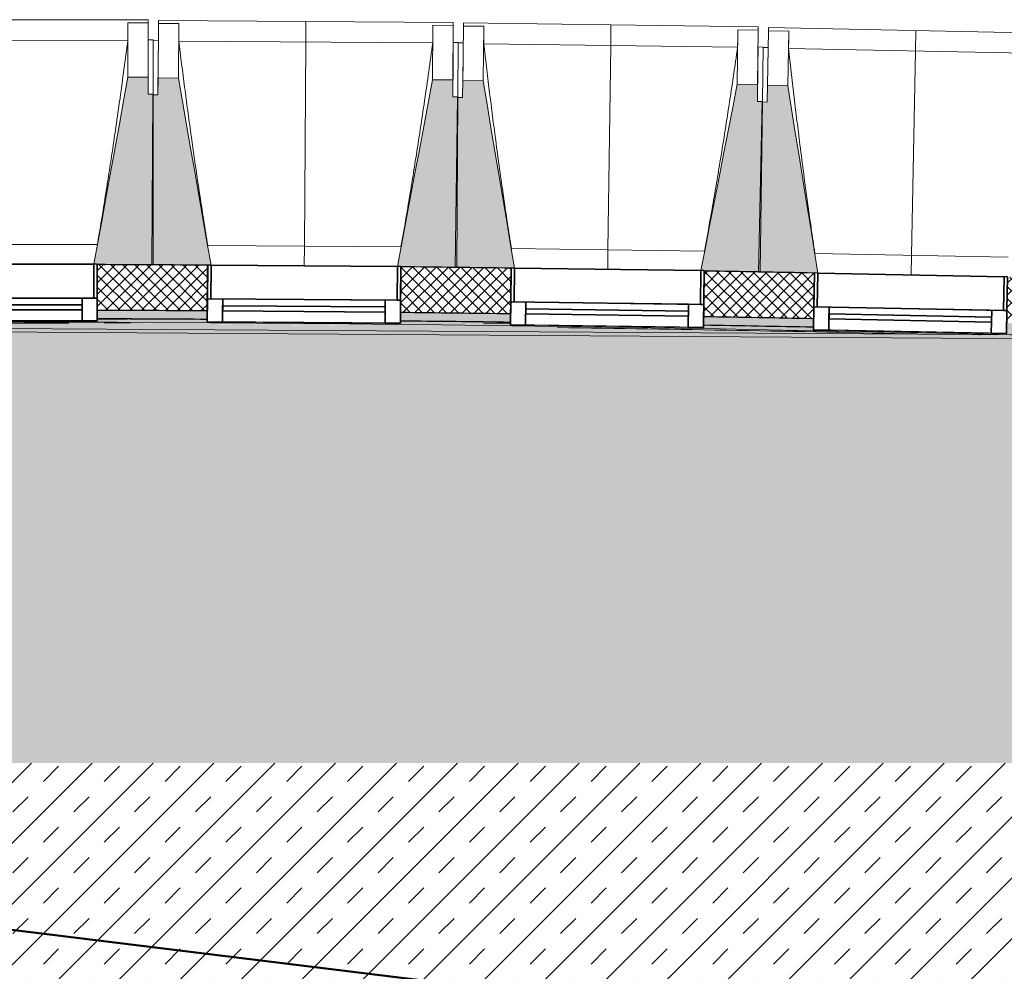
# Model space of a CAD drawing. Header units: centimetres. Extents: x -2631 to 3067, y -3659 to 381.
# Tile 16 of 149: x -2099 to -1809, y -1619 to -1338. Entities that reach past the tile are written whole.
import ezdxf

# ---------------------------------------------------------------- set-up
doc = ezdxf.new("R2010")
doc.units = ezdxf.units.CM
for name, color, linetype, lineweight in [('0-1', 7, 'Continuous', 5), ('ANNOTATIONS-2', 7, 'Continuous', 18), ('ANNOTATIONS-4', 7, 'Continuous', 50), ('HACHURE_C-3', 7, 'Continuous', 18), ('MENUISERIES', 7, 'Continuous', 18), ('MENUISERIES-1', 7, 'Continuous', 25), ('MUR', 7, 'Continuous', 25), ('MUR_C', 7, 'Continuous', 25), ('OSSATURE', 7, 'Continuous', 18), ('OSSATURE_C', 7, 'Continuous', 18), ('SERRU', 7, 'Continuous', 18), ('SOL', 7, 'Continuous', 25), ('Z', 7, 'Continuous', 18)]:
    doc.layers.add(name, color=color, linetype=linetype, lineweight=lineweight)
doc.layers.add('A-ANNO-NPLT', color=7, linetype='Continuous', lineweight=25, plot=False)
for name, color, linetype, lineweight, true_color in [('A-GLAZ-GLAS', 7, 'Continuous', 25, 0x5c63b1), ('HACHURE_C-1', 7, 'Continuous', 25, 0xdadada), ('MENUISERIES-2', 7, 'Continuous', 25, 0x5c63b1), ('OSSATURE-1', 7, 'Continuous', 5, 0x787878), ('OSSATURE-2', 5, 'Continuous', 25, 0x0000ff), ('SERRU-traverse-1', 7, 'Continuous', 18, 0xff8000), ('SOL-1', 3, 'Continuous', 5, 0x00ff00)]:
    doc.layers.add(name, color=color, linetype=linetype, lineweight=lineweight, true_color=true_color)

# ---------------------------------------------------------------- blocks, each defined once
blk = doc.blocks.new('XXX_VIDE FENETRE - 550-V9-2021_015_1114_DCE_1_50_Sols')
at = {"layer": 'A-ANNO-NPLT'}
for p, q in [((-28.5, 0), (-28.5, -10)), ((-27.5, 0), (-28.5, 0)), ((-27.5, -10), (-27.5, 0)), ((28.5, 0), (27.5, 0)), ((27.5, 0), (27.5, -10)), ((28.5, -10), (28.5, 0)), ((-28.5, -10), (-27.5, -10)), ((-24, -10), (-28.5, -10)), ((-28.5, -10), (-28.5, -16.75)), ((-24, -16.75), (-24, -10)), ((24, -10), (24, -16.75)), ((28.5, -10), (24, -10)), ((27.5, -10), (28.5, -10)), ((28.5, -16.75), (28.5, -10)), ((-28.5, -16.75), (-24, -16.75)), ((24, -16.75), (28.5, -16.75))]:
    blk.add_line(p, q, dxfattribs=at)
at = {"layer": 'A-GLAZ-GLAS'}
for p, q in [((24, -12), (-24, -12)), ((-24, -12), (-24, -13.5)), ((-24, -13.5), (24, -13.5)), ((24, -13.5), (24, -12))]:
    blk.add_line(p, q, dxfattribs=at)
at = {"layer": 'MENUISERIES-1'}
for p, q in [((-27.51, 0), (27.51, 0)), ((-27.5, 0), (-27.5, -10)), ((27.5, 0), (-27.5, 0)), ((27.5, -10), (27.5, 0)), ((-28.5, -10), (-28.5, -0.07)), ((28.5, -0.07), (28.5, -10)), ((28.5, -10), (-28.5, -10)), ((-28.5, -16.75), (-28.5, -10)), ((-28.5, -10), (28.5, -10)), ((-27.5, -10), (27.5, -10)), ((-24, -10), (-24, -16.75)), ((24, -10), (-24, -10)), ((24, -16.75), (24, -10)), ((28.5, -10), (28.5, -16.75)), ((28.5, -16.75), (-28.5, -16.75)), ((-24, -16.75), (24, -16.75))]:
    blk.add_line(p, q, dxfattribs=at)
at = {"layer": 'MENUISERIES-2'}
for p, q in [((-24, -13.5), (-24, -12)), ((-24, -12), (24, -12)), ((24, -13.5), (-24, -13.5)), ((24, -12), (24, -13.5))]:
    blk.add_line(p, q, dxfattribs=at)
blk = doc.blocks.new('XXX_VIDE FENETRE - 550-V12-2021_015_1114_DCE_1_50_Sols')
at = {"layer": 'A-ANNO-NPLT'}
for p, q in [((-28.5, 0), (-28.5, -10)), ((-27.5, 0), (-28.5, 0)), ((-27.5, -10), (-27.5, 0)), ((28.5, 0), (27.5, 0)), ((27.5, 0), (27.5, -10)), ((28.5, -10), (28.5, 0)), ((-28.5, -10), (-27.5, -10)), ((-24, -10), (-28.5, -10)), ((-28.5, -10), (-28.5, -16.75)), ((-24, -16.75), (-24, -10)), ((24, -10), (24, -16.75)), ((28.5, -10), (24, -10)), ((27.5, -10), (28.5, -10)), ((28.5, -16.75), (28.5, -10)), ((-28.5, -16.75), (-24, -16.75)), ((24, -16.75), (28.5, -16.75))]:
    blk.add_line(p, q, dxfattribs=at)
at = {"layer": 'A-GLAZ-GLAS'}
for p, q in [((24, -12), (-24, -12)), ((-24, -12), (-24, -13.5)), ((-24, -13.5), (24, -13.5)), ((24, -13.5), (24, -12))]:
    blk.add_line(p, q, dxfattribs=at)
at = {"layer": 'MENUISERIES-1'}
for p, q in [((-27.51, 0), (27.51, 0)), ((-27.5, 0), (-27.5, -10)), ((27.5, 0), (-27.5, 0)), ((27.5, -10), (27.5, 0)), ((-28.5, -10), (-28.5, -0.07)), ((28.5, -0.07), (28.5, -10)), ((28.5, -10), (-28.5, -10)), ((-28.5, -16.75), (-28.5, -10)), ((-28.5, -10), (28.5, -10)), ((-27.5, -10), (27.5, -10)), ((-24, -10), (-24, -16.75)), ((24, -10), (-24, -10)), ((24, -16.75), (24, -10)), ((28.5, -10), (28.5, -16.75)), ((28.5, -16.75), (-28.5, -16.75)), ((-24, -16.75), (24, -16.75))]:
    blk.add_line(p, q, dxfattribs=at)
at = {"layer": 'MENUISERIES-2'}
for p, q in [((-24, -13.5), (-24, -12)), ((-24, -12), (24, -12)), ((23.96, -13.5), (-24, -13.5)), ((24, -12), (24, -13.5))]:
    blk.add_line(p, q, dxfattribs=at)
blk = doc.blocks.new('XXX_VIDE FENETRE - 550-V13-2021_015_1114_DCE_1_50_Sols')
at = {"layer": 'A-ANNO-NPLT'}
for p, q in [((-28.5, 0), (-28.5, -10)), ((-27.5, 0), (-28.5, 0)), ((-27.5, -10), (-27.5, 0)), ((28.5, 0), (27.5, 0)), ((27.5, 0), (27.5, -10)), ((28.5, -10), (28.5, 0)), ((-28.5, -10), (-27.5, -10)), ((-24, -10), (-28.5, -10)), ((-28.5, -10), (-28.5, -16.75)), ((-24, -16.75), (-24, -10)), ((24, -10), (24, -16.75)), ((28.5, -10), (24, -10)), ((27.5, -10), (28.5, -10)), ((28.5, -16.75), (28.5, -10)), ((-28.5, -16.75), (-24, -16.75)), ((24, -16.75), (28.5, -16.75))]:
    blk.add_line(p, q, dxfattribs=at)
at = {"layer": 'A-GLAZ-GLAS'}
for p, q in [((24, -12), (-24, -12)), ((-24, -12), (-24, -13.5)), ((-24, -13.5), (24, -13.5)), ((24, -13.5), (24, -12))]:
    blk.add_line(p, q, dxfattribs=at)
at = {"layer": 'MENUISERIES-1'}
for p, q in [((-27.51, 0), (27.51, 0)), ((-27.5, 0), (-27.5, -10)), ((27.5, 0), (-27.5, 0)), ((27.5, -9.99), (27.5, 0)), ((-28.5, -10), (-28.5, -0.07)), ((28.5, -0.07), (28.5, -9.99)), ((28.5, -10), (-28.5, -10)), ((-28.5, -16.75), (-28.5, -10)), ((-28.5, -10), (28.5, -10)), ((-27.5, -10), (27.5, -10)), ((-24, -10), (-24, -16.75)), ((24, -10), (-24, -10)), ((24, -16.75), (24, -10)), ((28.5, -10), (28.5, -16.75)), ((28.5, -16.75), (-28.5, -16.75)), ((-24, -16.75), (24, -16.75))]:
    blk.add_line(p, q, dxfattribs=at)
at = {"layer": 'MENUISERIES-2'}
for p, q in [((-24, -13.5), (-24, -12)), ((-24, -12), (24, -12)), ((24, -13.5), (-24, -13.5)), ((24, -12), (24, -13.5))]:
    blk.add_line(p, q, dxfattribs=at)
blk = doc.blocks.new('Garde-corps - Garde-corps-505471-2021_015_1114_DCE_1_50_Sols')
at = {"layer": 'SERRU-traverse-1'}
h = blk.add_hatch(color=256, dxfattribs=at)
h.paths.add_polyline_path([(-1439.94, -1443.65), (-1439.61, -1443.36), (-1450.51, -1442.85), (-1450.52, -1443.16), (-1440.16, -1443.64)])
h.paths.add_polyline_path([(-1507.46, -1440.55), (-1507.48, -1440.18), (-1539.88, -1438.69), (-1539.88, -1439.06), (-1507.48, -1440.55)])
h.paths.add_polyline_path([(-1596.84, -1436.73), (-1596.86, -1436.41), (-1629.27, -1435.12), (-1629.27, -1435.54), (-1596.86, -1436.73)])
h.paths.add_polyline_path([(-1686.25, -1433.56), (-1686.26, -1433.21), (-1718.68, -1432.18), (-1718.68, -1432.53), (-1686.26, -1433.56)])
h.paths.add_polyline_path([(-1775.67, -1430.94), (-1775.68, -1430.6), (-1808.12, -1429.8), (-1808.11, -1430.07), (-1791.07, -1430.51), (-1775.68, -1430.93)])
h.paths.add_polyline_path([(-1865.11, -1428.91), (-1865.11, -1428.56), (-1897.56, -1427.97), (-1897.56, -1428.31), (-1865.11, -1428.91)])
h.paths.add_polyline_path([(-2317.96, -1427.43), (-2312.39, -1427.34), (-2312.43, -1427.08), (-2318.21, -1427.19), (-2317.97, -1427.42)])
h.paths.add_polyline_path([(-1954.56, -1427.39), (-1954.56, -1427.1), (-1987.01, -1426.73), (-1986.97, -1427.08), (-1954.56, -1427.39)])
h.paths.add_polyline_path([(-2255.4, -1426.87), (-2222.94, -1426.58), (-2222.98, -1426.18), (-2255.4, -1426.51), (-2255.4, -1426.82)])
h.paths.add_polyline_path([(-2044.01, -1426.59), (-2044.02, -1426.21), (-2076.48, -1426.08), (-2076.47, -1426.42), (-2044.02, -1426.59)])
h.paths.add_polyline_path([(-2133.48, -1426.32), (-2133.48, -1425.91), (-2165.94, -1426), (-2165.93, -1426.31), (-2160.66, -1426.31)])
h.paths.add_polyline_path([(-2074.47, -1426.21), (-2074.47, -1426.21), (-2074.12, -1426.21)])
for points in [[(-1440.71, -1444.32), (-1439.94, -1443.65), (-1450.53, -1443.21), (-1450.54, -1443.46), (-1507.48, -1440.84), (-1507.48, -1440.55), (-1539.89, -1439.07), (-1539.9, -1439.31), (-1596.86, -1437.06), (-1596.86, -1436.73), (-1629.28, -1435.54), (-1629.29, -1435.74), (-1686.26, -1433.86), (-1686.26, -1433.56), (-1718.69, -1432.53), (-1718.7, -1432.82), (-1775.68, -1431.32), (-1775.68, -1430.93), (-1808.12, -1430.07), (-1808.13, -1430.34), (-1865.11, -1429.2), (-1865.11, -1428.91), (-1897.56, -1428.32), (-1897.57, -1428.51), (-1954.56, -1427.75), (-1954.56, -1427.4), (-1987.02, -1427.08), (-1987.02, -1427.27), (-2044.02, -1426.84), (-2044.02, -1426.59), (-2076.48, -1426.42), (-2076.48, -1426.61), (-2133.48, -1426.59), (-2133.48, -1426.32), (-2165.94, -1426.37), (-2165.93, -1426.53), (-2222.93, -1426.85), (-2222.98, -1426.58), (-2255.4, -1426.87), (-2255.39, -1427.03), (-2312.39, -1427.7), (-2312.39, -1427.38), (-2317.96, -1427.43), (-2317.24, -1428.14), (-2189.4, -1427.02), (-2061.79, -1427.09), (-1935.69, -1428.32), (-1809.94, -1430.7), (-1686.23, -1434.16), (-1560.01, -1438.85), (-1440.9, -1444.31)], [(-1440.9, -1444.49), (-1440.71, -1444.32), (-1568.35, -1438.49), (-1695.9, -1433.85), (-1817.84, -1430.5), (-1945.91, -1428.17), (-2067.89, -1427.05), (-2197.82, -1427.07), (-2317.24, -1428.14), (-2317.06, -1428.31), (-2232.28, -1427.49), (-2189.4, -1427.19), (-2096.68, -1427.19), (-2066.65, -1427.22), (-2009.62, -1427.71), (-1938.05, -1428.45), (-1840.01, -1430.25), (-1810.18, -1430.87), (-1708.09, -1433.65), (-1681.76, -1434.48), (-1640.19, -1436), (-1553.65, -1439.3), (-1506.55, -1441.45), (-1440.91, -1444.49)]]:
    blk.add_hatch(color=256, dxfattribs=at).paths.add_polyline_path(points)
h = blk.add_hatch(color=256, dxfattribs=at)
h.paths.add_polyline_path([(-1441.07, -1444.64), (-1440.9, -1444.49), (-1566.1, -1438.75), (-1698.84, -1433.93), (-1745.79, -1432.59), (-1816.26, -1430.7), (-1917.98, -1428.81), (-1947.76, -1428.32), (-2017, -1427.64), (-2051.06, -1427.34), (-2074.47, -1427.21), (-2160.66, -1427.18), (-2197.82, -1427.24), (-2259.89, -1427.73), (-2317.02, -1428.35), (-2316.89, -1428.47), (-2202.66, -1427.45), (-2129.16, -1427.37), (-2074.47, -1427.43), (-2035.35, -1427.68), (-1935.96, -1428.66), (-1829.99, -1430.63), (-1785.89, -1431.7), (-1700.94, -1434.1), (-1656.58, -1435.59), (-1568.6, -1438.85), (-1549.76, -1439.66), (-1441.07, -1444.64)])
h.paths.add_polyline_path([(-1557.27, -1439.24), (-1557.27, -1439.24), (-1567.22, -1438.85)])
h.paths.add_polyline_path([(-1655.53, -1435.42), (-1655.57, -1435.42), (-1657.75, -1435.34)])
for p, q in [((-2297.44, -1427.57), (-1775.67, -1430.94)), ((-2074.47, -1427.19), (-2066.65, -1427.22)), ((-1962.46, -1427.23), (-1954.56, -1427.33)), ((-1873.33, -1429.51), (-1869.58, -1429.58)), ((-1816.26, -1430.7), (-1815.87, -1430.71))]:
    blk.add_line(p, q, dxfattribs=at)
at = {"layer": 'SERRU-traverse-1', "flags": 128}
blk.add_lwpolyline([(-2316.89, -1428.47), (-1767.86, -1432.07), (-1441.07, -1444.64)], dxfattribs=at)
at = {"layer": 'SERRU-traverse-1'}
for radius, start, end in [(13728.31, 89.631565, 89.767052), (13728.31, 89.631565, 89.767052), (13728.31, 89.258184, 89.393671), (13728.31, 89.258184, 89.393671), (13727.3, 87.112212, 90.771971), (13726.96, 89.802207, 90.094064), (13726.96, 88.757072, 89.199903), (13728.31, 88.884802, 89.020289), (13728.31, 88.884802, 89.020289)]:
    blk.add_arc((-2132.29, -15154.19), radius, start, end, dxfattribs=at)
blk = doc.blocks.new('B02_ARC_rvt-1-2021_015_1114_DCE_1_50_Sols')
at = {"layer": 'HACHURE_C-1'}
h = blk.add_hatch(color=256, dxfattribs=at)
h.paths.add_polyline_path([(-261.58, -1553.93), (-261.24, -1551.46), (-292.42, -1547.2), (-292.75, -1549.68), (-264.3, -1553.56)])
h.paths.add_polyline_path([(-349.25, -1542.16), (-348.92, -1539.68), (-381.13, -1535.5), (-381.44, -1537.98), (-349.34, -1542.15)])
h.paths.add_polyline_path([(-437.99, -1530.83), (-437.68, -1528.35), (-450.05, -1526.82), (-450.34, -1529.3), (-438.08, -1530.82)])
h.paths.add_polyline_path([(-457.29, -1528.44), (-457, -1525.96), (-469.83, -1524.39), (-470.11, -1526.87), (-457.91, -1528.37)])
h.paths.add_polyline_path([(-526.7, -1520.09), (-526.43, -1517.61), (-558.78, -1513.84), (-559.05, -1516.32), (-526.81, -1520.08)])
h.paths.add_polyline_path([(-615.69, -1509.91), (-615.41, -1507.42), (-647.7, -1503.87), (-647.96, -1506.36), (-615.77, -1509.9)])
h.paths.add_polyline_path([(-704.64, -1500.31), (-704.38, -1497.83), (-736.69, -1494.49), (-736.93, -1496.97), (-704.72, -1500.3)])
h.paths.add_polyline_path([(-793.65, -1491.3), (-793.4, -1488.81), (-825.64, -1485.69), (-825.85, -1488.18), (-793.72, -1491.29)])
h.paths.add_polyline_path([(-882.61, -1482.87), (-882.4, -1480.38), (-914.83, -1477.46), (-915.04, -1479.95), (-882.69, -1482.87)])
h.paths.add_polyline_path([(-971.83, -1475.01), (-971.62, -1472.52), (-984.73, -1471.42), (-984.98, -1473.9), (-971.89, -1475.01)])
h.paths.add_polyline_path([(-991.95, -1473.32), (-991.71, -1470.83), (-1003.99, -1469.81), (-1004.18, -1472.31), (-992.58, -1473.27)])
h.paths.add_polyline_path([(-1061, -1467.74), (-1060.8, -1465.25), (-1093.19, -1462.75), (-1093.33, -1465.25), (-1061.06, -1467.74)])
h.paths.add_polyline_path([(-1150.21, -1461.05), (-1150.03, -1458.56), (-1182.34, -1456.28), (-1182.49, -1458.77), (-1150.27, -1461.05)])
h.paths.add_polyline_path([(-1239.36, -1454.95), (-1239.22, -1452.45), (-1271.72, -1450.37), (-1271.86, -1452.87), (-1239.42, -1454.94)])
h.paths.add_polyline_path([(-1328.76, -1449.41), (-1328.61, -1446.92), (-1361.04, -1445.05), (-1361.17, -1447.55), (-1328.8, -1449.41)])
h.paths.add_polyline_path([(-1418.09, -1444.47), (-1417.96, -1441.97), (-1431.16, -1441.29), (-1431.37, -1443.78), (-1418.13, -1444.47)])
h.paths.add_polyline_path([(-1438.36, -1443.43), (-1438.16, -1440.93), (-1450.39, -1440.32), (-1450.51, -1442.82), (-1438.99, -1443.39)])
h.paths.add_polyline_path([(-1507.44, -1440.1), (-1507.33, -1437.61), (-1539.78, -1436.17), (-1539.88, -1438.67), (-1507.48, -1440.1)])
h.paths.add_polyline_path([(-1596.83, -1436.32), (-1596.73, -1433.83), (-1629.19, -1432.6), (-1629.27, -1435.1), (-1596.86, -1436.32)])
h.paths.add_polyline_path([(-1686.23, -1433.13), (-1686.15, -1430.63), (-1718.62, -1429.61), (-1718.68, -1432.11), (-1686.26, -1433.12)])
h.paths.add_polyline_path([(-1775.66, -1430.51), (-1775.59, -1428.01), (-1808.06, -1427.21), (-1808.11, -1429.71), (-1775.68, -1430.51)])
h.paths.add_polyline_path([(-1865.1, -1428.48), (-1865.05, -1425.98), (-1897.53, -1425.38), (-1897.56, -1427.88), (-1865.11, -1428.48)])
h.paths.add_polyline_path([(-2320.77, -1427.17), (-2312.4, -1427.06), (-2312.47, -1424.56), (-2320.8, -1424.67), (-2320.77, -1427.15)])
h.paths.add_polyline_path([(-1954.55, -1427.03), (-1954.56, -1424.53), (-1987, -1424.15), (-1986.97, -1426.65), (-1954.56, -1427.03)])
h.paths.add_polyline_path([(-2255.4, -1426.43), (-2222.94, -1426.18), (-2222.98, -1423.68), (-2255.43, -1423.93)])
h.paths.add_polyline_path([(-2044.01, -1426.16), (-2044.02, -1423.66), (-2076.47, -1423.49), (-2076.47, -1425.99), (-2044.02, -1426.16)])
h.paths.add_polyline_path([(-2165.94, -1425.92), (-2133.48, -1425.88), (-2133.48, -1423.38), (-2165.95, -1423.42)])
at = {"layer": 'HACHURE_C-3'}
h = blk.add_hatch(dxfattribs=at)
h.set_pattern_fill('FP_1', color=256, style=0, pattern_type=2)
h.set_pattern_definition([(45, (0, 0), (-1.767767, 1.767767), []), (135, (0, 0), (-1.767767, -1.767767), [])])
h.paths.add_polyline_path([(-261.24, -1551.46), (-259.46, -1538.12), (-290.66, -1533.82), (-292.42, -1547.2), (-264.3, -1551.04)])
h.paths.add_polyline_path([(-348.92, -1539.68), (-347.16, -1526.3), (-379.46, -1522.11), (-381.13, -1535.5), (-349.34, -1539.63)])
h.paths.add_polyline_path([(-437.68, -1528.35), (-436.01, -1514.95), (-468.33, -1510.97), (-469.83, -1524.39), (-438.08, -1528.3)])
h.paths.add_polyline_path([(-526.43, -1517.61), (-524.93, -1504.19), (-557.28, -1500.42), (-558.78, -1513.84), (-526.81, -1517.56)])
h.paths.add_polyline_path([(-615.41, -1507.42), (-613.92, -1494), (-646.29, -1490.44), (-647.7, -1503.87), (-615.77, -1507.38)])
h.paths.add_polyline_path([(-704.38, -1497.83), (-703.01, -1484.39), (-735.36, -1481.05), (-736.69, -1494.49), (-704.72, -1497.79)])
h.paths.add_polyline_path([(-793.4, -1488.81), (-792.11, -1475.37), (-824.5, -1472.24), (-825.64, -1485.69), (-793.72, -1488.78)])
h.paths.add_polyline_path([(-882.4, -1480.38), (-881.25, -1466.93), (-913.69, -1464.01), (-914.83, -1477.46), (-882.69, -1480.36)])
h.paths.add_polyline_path([(-971.62, -1472.52), (-970.49, -1459.07), (-1002.93, -1456.36), (-1003.99, -1469.81), (-971.89, -1472.5)])
h.paths.add_polyline_path([(-1060.8, -1465.25), (-1059.77, -1451.79), (-1092.22, -1449.29), (-1093.19, -1462.75), (-1061.06, -1465.23)])
h.paths.add_polyline_path([(-1150.03, -1458.56), (-1149.09, -1445.09), (-1181.55, -1442.8), (-1182.34, -1456.28), (-1150.27, -1458.54)])
h.paths.add_polyline_path([(-1239.22, -1452.45), (-1238.42, -1438.97), (-1270.92, -1436.89), (-1271.72, -1450.37), (-1239.42, -1452.44)])
h.paths.add_polyline_path([(-1328.61, -1446.92), (-1327.82, -1433.44), (-1360.33, -1431.57), (-1361.04, -1445.05), (-1328.8, -1446.91)])
h.paths.add_polyline_path([(-1417.96, -1441.97), (-1417.25, -1428.49), (-1449.77, -1426.83), (-1450.39, -1440.32), (-1418.13, -1441.96)])
h.paths.add_polyline_path([(-1507.33, -1437.61), (-1506.71, -1424.12), (-1539.25, -1422.68), (-1539.78, -1436.17), (-1507.48, -1437.6)])
h.paths.add_polyline_path([(-1596.73, -1433.83), (-1596.2, -1420.34), (-1628.74, -1419.1), (-1629.19, -1432.6), (-1596.86, -1433.82)])
h.paths.add_polyline_path([(-1686.15, -1430.63), (-1685.71, -1417.13), (-1718.26, -1416.11), (-1718.62, -1429.61), (-1686.26, -1430.62)])
h.paths.add_polyline_path([(-1775.59, -1428.01), (-1775.24, -1414.52), (-1807.8, -1413.71), (-1808.06, -1427.21), (-1775.68, -1428.01)])
h.paths.add_polyline_path([(-1865.05, -1425.98), (-1864.78, -1412.48), (-1897.34, -1411.89), (-1897.48, -1425.39), (-1865.11, -1425.98)])
h.paths.add_polyline_path([(-2334.3, -1424.86), (-2312.43, -1424.56), (-2312.6, -1411.06), (-2334.51, -1411.36), (-2334.3, -1424.77)])
h.paths.add_polyline_path([(-1954.52, -1424.53), (-1954.34, -1411.03), (-1986.9, -1410.65), (-1986.97, -1424.15), (-1954.56, -1424.53)])
h.paths.add_polyline_path([(-2255.43, -1423.93), (-2222.95, -1423.68), (-2223.04, -1410.18), (-2255.6, -1410.43), (-2255.43, -1423.79)])
h.paths.add_polyline_path([(-2043.99, -1423.66), (-2043.9, -1410.16), (-2076.47, -1409.99), (-2076.47, -1423.49), (-2044.02, -1423.66)])
h.paths.add_polyline_path([(-2165.95, -1423.42), (-2133.47, -1423.38), (-2133.47, -1409.88), (-2166.04, -1409.92), (-2165.95, -1423.39)])
at = {"layer": 'SOL-1'}
h = blk.add_hatch(color=256, dxfattribs=at)
h.paths.add_polyline_path([(-1510.39, -2049.44), (-1510.39, -2049.44), (-1509.87, -2043.77), (-1509.42, -2043.79), (-1509.07, -2039.52), (-1504.93, -2039.86), (-1504.92, -2039.71), (-1508.91, -2039.38), (-1501.93, -1955.28), (-1502.83, -1955.19), (-1502.4, -1950.01), (-1501.5, -1950.08), (-1501.22, -1946.7), (-1497.23, -1947.03), (-1497.23, -1946.78), (-1501.35, -1946.42), (-1500.99, -1942.16), (-1501.49, -1942.11), (-1499.31, -1916.35), (-1480.33, -1917.87), (-1441.07, -1444.64), (-1558.75, -1439.25), (-1593.81, -1437.89), (-1681.76, -1434.72), (-1723.66, -1433.42), (-1809.33, -1431.11), (-1844.6, -1430.34), (-1941.64, -1428.56), (-2059.97, -1427.5), (-2084.9, -1427.38), (-2170.43, -1427.39), (-2209.88, -1427.52), (-2316.89, -1428.47), (-2307.57, -2036.4), (-2238.94, -2035.66), (-2210.26, -2035.4), (-2184.17, -2035.25), (-2119.74, -2035.14), (-2069.52, -2035.21), (-2015.77, -2035.53), (-1953.63, -2036.18), (-1930.8, -2036.51), (-1850.74, -2037.91), (-1787.14, -2039.43), (-1728.9, -2041.04), (-1659.59, -2043.35), (-1614.74, -2044.97), (-1580.92, -2046.38), (-1510.39, -2049.44)])
h.paths.add_polyline_path([(-1580.91, -2047.44), (-1580.92, -2047.42), (-1603.71, -2046.46), (-1593.49, -2046.89), (-1580.92, -2047.44)])
h.paths.add_polyline_path([(-1675.84, -2043.8), (-1675.83, -2043.8), (-1695.2, -2043.15), (-1680.59, -2043.64), (-1677.89, -2043.73)])
h.paths.add_polyline_path([(-1766.64, -2041.01), (-1781.26, -2040.61), (-1770.16, -2040.91)])
h.paths.add_polyline_path([(-1510.06, -2040.05), (-1510.74, -2039.62), (-1510.82, -2039.46), (-1510.81, -2038.92), (-1510.67, -2038.56), (-1510.42, -2038.43), (-1509.85, -2038.28), (-1509.16, -2038.75), (-1509.16, -2038.94), (-1509.16, -2039.34), (-1509.32, -2039.72), (-1509.64, -2039.86), (-1510.06, -2040.05)])
h.paths.add_polyline_path([(-1858.92, -2038.81), (-1870.06, -2038.59), (-1858.96, -2038.81)])
h.paths.add_polyline_path([(-1943.02, -2037.41), (-1943.02, -2037.39), (-1943.02, -2037.41)])
h.paths.add_polyline_path([(-2033.49, -2036.49), (-2033.49, -2036.46), (-2049.95, -2036.35), (-2040.04, -2036.43), (-2033.49, -2036.49)])
h.paths.add_polyline_path([(-1507.42, -1964.24), (-1509.63, -1964.06), (-1508.5, -1951), (-1508.1, -1951.07), (-1508.07, -1951.04), (-1502.57, -1951.49), (-1502.82, -1953.83), (-1506.53, -1953.52), (-1507.42, -1964.23)])
h.paths.add_polyline_path([(-2067.14, -1917.12), (-2184.08, -1917.12), (-2184.08, -1557.12), (-1584.08, -1557.12), (-1584.08, -1917.12), (-1985.94, -1917.12)])
h.paths.add_polyline_path([(-1442.34, -1445.75), (-1442.34, -1445.75), (-1441.78, -1445.26)])
h.paths.add_polyline_path([(-1686.24, -1433.21), (-1686.26, -1433.14), (-1691.18, -1432.97), (-1700.94, -1432.73), (-1686.26, -1433.21)])
h.paths.add_polyline_path([(-1954.56, -1427.4), (-1954.56, -1427.39), (-1954.56, -1427.4)])
h.paths.add_polyline_path([(-1954.55, -1427.1), (-1954.56, -1427.08), (-1954.56, -1427.1)])
h.paths.add_polyline_path([(-2050.4, -1426.19), (-2067.67, -1426.03), (-2074.12, -1426.09), (-2056.72, -1426.16)])
at = {"layer": 'MUR'}
for p, q in [((-2076.48, -1425.99), (-2076.47, -1409.99)), ((-2043.9, -1410.2), (-2044.01, -1426.16)), ((-1987.01, -1426.65), (-1986.9, -1410.65)), ((-1954.34, -1411.07), (-1954.55, -1427.03)), ((-1897.56, -1427.88), (-1897.34, -1411.89)), ((-1864.78, -1412.53), (-1865.1, -1428.48))]:
    blk.add_line(p, q, dxfattribs=at)
at = {"layer": 'MUR_C'}
for p, q in [((-2076.47, -1409.99), (-2076.48, -1425.99)), ((-2044.01, -1426.16), (-2043.9, -1410.16)), ((-1986.9, -1410.65), (-1987.01, -1426.65)), ((-1954.55, -1427.03), (-1954.34, -1411.03)), ((-1897.34, -1411.89), (-1897.56, -1427.88)), ((-1865.1, -1428.48), (-1864.78, -1412.48))]:
    blk.add_line(p, q, dxfattribs=at)
for radius, start, end in [(13744.31, 89.631536, 89.767301), (13744.31, 89.258155, 89.39392), (13744.31, 88.884774, 89.020539), (13730.81, 89.63156, 89.767092), (13728.31, 89.631565, 89.767054), (13728.31, 89.258183, 89.393672), (13730.81, 89.258179, 89.393711), (13730.81, 88.884797, 89.02033), (13728.31, 88.884802, 89.020291)]:
    blk.add_arc((-2132.29, -15154.19), radius, start, end, dxfattribs=at)
at = {"layer": 'SOL'}
for p, q in [((-2074.47, -1410), (-2074.05, -1410)), ((-2074.05, -1410), (-2074.47, -1410)), ((-2076.48, -1425.99), (-2067.67, -1426.03)), ((-2067.67, -1426.03), (-2076.48, -1425.99)), ((-2076.48, -1425.99), (-2067.67, -1426.03)), ((-2067.67, -1426.03), (-2076.48, -1425.99)), ((-2066.64, -1426.03), (-2050.4, -1426.12)), ((-2050.4, -1426.12), (-2066.64, -1426.03)), ((-2066.64, -1426.03), (-2050.4, -1426.12)), ((-2050.4, -1426.12), (-2066.64, -1426.03)), ((-1962.51, -1426.93), (-1954.55, -1427.03)), ((-1954.55, -1427.03), (-1962.51, -1426.93)), ((-1962.51, -1426.93), (-1954.55, -1427.03)), ((-1954.55, -1427.03), (-1962.51, -1426.93))]:
    blk.add_line(p, q, dxfattribs=at)
at = {"layer": 'MENUISERIES'}
for name, p, rotation in [('XXX_VIDE FENETRE - 550-V9-2021_015_1114_DCE_1_50_Sols', (-2104.97, -1409.85), 359.9798707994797), ('XXX_VIDE FENETRE - 550-V13-2021_015_1114_DCE_1_50_Sols', (-2015.4, -1410.32), 359.606804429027), ('XXX_VIDE FENETRE - 550-V12-2021_015_1114_DCE_1_50_Sols', (-1925.84, -1411.38), 359.2337380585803), ('XXX_VIDE FENETRE - 550-V9-2021_015_1114_DCE_1_50_Sols', (-1836.29, -1413.02), 358.8606716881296)]:
    blk.add_blockref(name, p, dxfattribs=dict(at, rotation=rotation))
at = {"layer": 'SERRU'}
blk.add_blockref('Garde-corps - Garde-corps-505471-2021_015_1114_DCE_1_50_Sols', (0, 0), dxfattribs=at)
blk = doc.blocks.new('20_MUR PREFA_01 - Type 1-3119337-2021_015_1114_DCE_1_50_Sols')
at = {"layer": 'Z'}
for p, q in [((0, 72.21), (0, 66.14)), ((0, 66.14), (0, 5.85)), ((0, 0.07), (0, 5.85))]:
    blk.add_line(p, q, dxfattribs=at)
blk = doc.blocks.new('B02_DC_STR_rvt-1-2021_015_1114_DCE_1_50_Sols')
at = {"layer": 'OSSATURE-1'}
for points in [[(-2059.97, -1409.93), (-2059.95, -1359.71), (-2061.45, -1359.71), (-2061.45, -1354.71), (-2067.45, -1354.71), (-2077.46, -1409.86), (-2076.47, -1409.86), (-2076.47, -1409.93), (-2072.46, -1409.93)], [(-2043.9, -1410.2), (-2043.9, -1410.13), (-2042.92, -1410.13), (-2052.52, -1354.91), (-2058.52, -1354.91), (-2058.56, -1359.87), (-2060.06, -1359.86), (-2060.4, -1410.08), (-2043.97, -1410.19)], [(-1970.4, -1410.7), (-1970.06, -1360.48), (-1971.56, -1360.47), (-1971.56, -1355.47), (-1977.52, -1355.43), (-1987.89, -1410.51), (-1986.9, -1410.52), (-1986.9, -1410.59), (-1982.71, -1410.62)], [(-1954.34, -1411.07), (-1954.34, -1411), (-1953.35, -1411), (-1962.6, -1355.73), (-1968.6, -1355.65), (-1968.67, -1360.65), (-1970.17, -1360.63), (-1970.84, -1410.85), (-1954.47, -1411.07)], [(-1880.85, -1412.05), (-1880.17, -1361.83), (-1881.67, -1361.81), (-1881.61, -1356.81), (-1887.61, -1356.73), (-1898.33, -1411.75), (-1897.34, -1411.76), (-1897.34, -1411.83), (-1892.98, -1411.89)], [(-1864.78, -1412.53), (-1864.78, -1412.46), (-1863.8, -1412.46), (-1872.68, -1357.13), (-1878.68, -1357.02), (-1878.78, -1362.01), (-1880.28, -1361.98), (-1881.28, -1412.2), (-1864.9, -1412.52)]]:
    blk.add_hatch(color=256, dxfattribs=at).paths.add_polyline_path(points)
at = {"layer": 'OSSATURE'}
for p, q in [((-2061.44, -1337.73), (-2148.44, -1337.7)), ((-2067.44, -1338.63), (-2067.45, -1354.71)), ((-2067.45, -1338.65), (-2067.44, -1338.63)), ((-2067.44, -1338.63), (-2061.44, -1338.63)), ((-2061.44, -1338.63), (-2061.45, -1354.71)), ((-2061.44, -1337.73), (-2061.44, -1338.66)), ((-2058.52, -1354.87), (-2058.41, -1338.79)), ((-2058.41, -1338.82), (-2058.41, -1337.89)), ((-1971.41, -1338.49), (-2058.41, -1337.89)), ((-2058.41, -1338.79), (-2052.41, -1338.84)), ((-2052.52, -1354.91), (-2052.41, -1338.84)), ((-2052.41, -1338.84), (-2052.41, -1338.86)), ((-1977.41, -1339.35), (-1977.52, -1355.43)), ((-1977.42, -1339.38), (-1977.41, -1339.35)), ((-1977.41, -1339.35), (-1971.41, -1339.39)), ((-1971.41, -1339.39), (-1971.53, -1355.47)), ((-1971.41, -1338.49), (-1971.41, -1339.42)), ((-1968.6, -1355.65), (-1968.38, -1339.57)), ((-1968.38, -1339.6), (-1968.37, -1338.67)), ((-1968.38, -1339.57), (-1962.38, -1339.65)), ((-1881.38, -1339.83), (-1968.37, -1338.67)), ((-1962.6, -1355.73), (-1962.38, -1339.65)), ((-1962.38, -1339.65), (-1962.38, -1339.68)), ((-1887.39, -1340.66), (-1887.61, -1356.73)), ((-1887.4, -1340.68), (-1887.39, -1340.66)), ((-1887.39, -1340.66), (-1881.39, -1340.74)), ((-1881.39, -1340.74), (-1881.61, -1356.81)), ((-1881.38, -1339.83), (-1881.39, -1340.76)), ((-1878.68, -1357.02), (-1878.36, -1340.94)), ((-1878.36, -1340.97), (-1878.34, -1340.04)), ((-1878.36, -1340.94), (-1872.36, -1341.06)), ((-1791.36, -1341.77), (-1878.34, -1340.04)), ((-1872.68, -1357.13), (-1872.36, -1341.06)), ((-1872.36, -1341.06), (-1872.36, -1341.09)), ((-2067.47, -1343.79), (-2142.42, -1343.76)), ((-2059.95, -1343.63), (-2061.45, -1343.63)), ((-2061.45, -1343.63), (-2061.45, -1349.43)), ((-2059.95, -1343.63), (-2059.95, -1359.71)), ((-2058.45, -1343.79), (-2059.95, -1343.78)), ((-2058.49, -1349.6), (-2058.45, -1343.79)), ((-1977.47, -1344.51), (-2052.42, -1343.99)), ((-1971.45, -1344.39), (-1971.49, -1350.19)), ((-1969.95, -1344.4), (-1971.45, -1344.39)), ((-1969.95, -1344.4), (-1970.06, -1360.48)), ((-1968.45, -1344.57), (-1969.95, -1344.55)), ((-1968.53, -1350.38), (-1968.45, -1344.57)), ((-1887.48, -1345.81), (-1962.43, -1344.81)), ((-1881.46, -1345.74), (-1881.54, -1351.54)), ((-1879.96, -1345.76), (-1881.46, -1345.74)), ((-1879.96, -1345.76), (-1880.17, -1361.83)), ((-1878.46, -1345.94), (-1879.96, -1345.91)), ((-1878.58, -1351.74), (-1878.46, -1345.94)), ((-1797.51, -1347.71), (-1872.44, -1346.22)), ((-2061.45, -1349.43), (-2061.45, -1359.71)), ((-2058.56, -1359.87), (-2058.49, -1349.6)), ((-1971.49, -1350.19), (-1971.56, -1360.47)), ((-1968.67, -1360.65), (-1968.53, -1350.38)), ((-1881.54, -1351.54), (-1881.67, -1361.81)), ((-1878.78, -1362.01), (-1878.58, -1351.74)), ((-2133.49, -1404.06), (-2076.44, -1404.08)), ((-2043.89, -1404.35), (-1986.84, -1404.74)), ((-1954.29, -1405.22), (-1897.24, -1405.98)), ((-1864.69, -1406.68), (-1807.65, -1407.81)), ((-2077.46, -1409.86), (-2132.48, -1409.84)), ((-1987.89, -1410.51), (-2042.91, -1410.13)), ((-1898.33, -1411.75), (-1953.35, -1411.01)), ((-1808.78, -1413.57), (-1863.79, -1412.48))]:
    blk.add_line(p, q, dxfattribs=at)
at = {"layer": 'OSSATURE', "flags": 128}
for points in [[(-2067.47, -1343.79), (-2067.47, -1342.76), (-2067.46, -1341.73), (-2067.46, -1340.71), (-2067.45, -1339.68), (-2067.45, -1338.65)], [(-2052.41, -1338.86), (-2052.41, -1339.89), (-2052.42, -1340.91), (-2052.42, -1341.94), (-2052.42, -1342.97), (-2052.42, -1343.99)], [(-1977.47, -1344.51), (-1977.46, -1343.48), (-1977.45, -1342.45), (-1977.44, -1341.43), (-1977.43, -1340.4), (-1977.42, -1339.38)], [(-1962.38, -1339.68), (-1962.39, -1340.71), (-1962.4, -1341.73), (-1962.41, -1342.76), (-1962.42, -1343.79), (-1962.43, -1344.81)], [(-1887.48, -1345.81), (-1887.47, -1344.79), (-1887.45, -1343.76), (-1887.43, -1342.74), (-1887.41, -1341.71), (-1887.4, -1340.68)], [(-1872.36, -1341.09), (-1872.38, -1342.11), (-1872.39, -1343.14), (-1872.41, -1344.16), (-1872.43, -1345.19), (-1872.44, -1346.22)]]:
    blk.add_lwpolyline(points, dxfattribs=at)
at = {"layer": 'OSSATURE'}
for points, knots in [([(-2076.45, -1404.08), (-2075.74, -1399.91), (-2074.67, -1393.48), (-2073.29, -1384.75), (-2072.16, -1377.36), (-2070.98, -1369.4), (-2069.36, -1358.02), (-2068.21, -1349.48), (-2067.47, -1343.79)], [0.0183438, 0.0183438, 0.0183438, 0.0183438, 0.2222222, 0.3333333, 0.4444444, 0.5833333, 0.7222222, 1, 1, 1, 1]), ([(-2052.42, -1343.99), (-2051.87, -1348.56), (-2051, -1355.39), (-2049.8, -1364.5), (-2048.78, -1371.91), (-2047.65, -1379.88), (-2046.39, -1388.41), (-2045.13, -1396.57), (-2044.28, -1401.88), (-2043.88, -1404.35)], [0, 0, 0, 0, 0.2222222, 0.3333333, 0.4444444, 0.5833333, 0.7222222, 0.8611111, 0.9816328, 0.9816328, 0.9816328, 0.9816328]), ([(-1986.85, -1404.74), (-1986.11, -1400.58), (-1985, -1394.15), (-1983.56, -1385.43), (-1982.38, -1378.05), (-1981.15, -1370.1), (-1979.45, -1358.73), (-1978.25, -1350.2), (-1977.47, -1344.51)], [0.0183438, 0.0183438, 0.0183438, 0.0183438, 0.2222222, 0.3333333, 0.4444444, 0.5833333, 0.7222222, 1, 1, 1, 1]), ([(-1962.43, -1344.81), (-1961.9, -1349.38), (-1961.08, -1356.22), (-1959.94, -1365.34), (-1958.97, -1372.75), (-1957.89, -1380.73), (-1956.69, -1389.27), (-1955.48, -1397.44), (-1954.66, -1402.75), (-1954.27, -1405.22)], [0, 0, 0, 0, 0.2222222, 0.3333333, 0.4444444, 0.5833333, 0.7222222, 0.8611111, 0.9816328, 0.9816328, 0.9816328, 0.9816328]), ([(-1897.25, -1405.99), (-1896.49, -1401.83), (-1895.33, -1395.41), (-1893.84, -1386.7), (-1892.61, -1379.33), (-1891.33, -1371.38), (-1889.56, -1360.02), (-1888.3, -1351.5), (-1887.48, -1345.81)], [0.0183438, 0.0183438, 0.0183438, 0.0183438, 0.2222222, 0.3333333, 0.4444444, 0.5833333, 0.7222222, 1, 1, 1, 1]), ([(-1872.44, -1346.22), (-1871.94, -1350.79), (-1871.17, -1357.64), (-1870.08, -1366.76), (-1869.16, -1374.18), (-1868.14, -1382.16), (-1866.99, -1390.71), (-1865.84, -1398.89), (-1865.05, -1404.21), (-1864.68, -1406.68)], [0, 0, 0, 0, 0.2222222, 0.3333333, 0.4444444, 0.5833333, 0.7222222, 0.8611111, 0.9816328, 0.9816328, 0.9816328, 0.9816328])]:
    blk.add_open_spline(points, degree=3, knots=knots, dxfattribs=at)
at = {"layer": 'OSSATURE_C'}
for p, q in [((-2061.45, -1354.71), (-2067.45, -1354.71)), ((-2061.45, -1359.71), (-2061.45, -1354.71)), ((-2058.52, -1354.87), (-2058.56, -1359.87)), ((-2052.52, -1354.91), (-2058.52, -1354.87)), ((-1971.53, -1355.47), (-1977.52, -1355.43)), ((-1971.56, -1360.47), (-1971.53, -1355.47)), ((-1968.6, -1355.65), (-1968.67, -1360.65)), ((-1962.6, -1355.73), (-1968.6, -1355.65)), ((-1881.61, -1356.81), (-1887.61, -1356.73)), ((-1881.67, -1361.81), (-1881.61, -1356.81)), ((-1878.68, -1357.02), (-1878.78, -1362.01)), ((-1872.68, -1357.13), (-1878.68, -1357.02)), ((-2059.95, -1359.71), (-2061.45, -1359.71)), ((-2060.06, -1359.86), (-2060.4, -1410.08)), ((-2058.56, -1359.87), (-2060.06, -1359.86)), ((-2059.97, -1409.93), (-2059.95, -1359.71)), ((-1970.06, -1360.48), (-1971.56, -1360.47)), ((-1970.17, -1360.63), (-1970.84, -1410.85)), ((-1970.4, -1410.7), (-1970.06, -1360.48)), ((-1968.67, -1360.65), (-1970.17, -1360.63)), ((-1880.17, -1361.83), (-1881.67, -1361.81)), ((-1880.28, -1361.98), (-1881.28, -1412.2)), ((-1880.85, -1412.05), (-1880.17, -1361.83)), ((-1878.78, -1362.01), (-1880.28, -1361.98)), ((-2076.48, -1409.93), (-2059.97, -1409.93)), ((-2060.4, -1410.08), (-2043.9, -1410.2)), ((-1986.91, -1410.59), (-1970.4, -1410.7)), ((-1970.84, -1410.85), (-1954.34, -1411.07)), ((-1897.35, -1411.83), (-1880.85, -1412.05)), ((-1881.28, -1412.2), (-1864.78, -1412.53))]:
    blk.add_line(p, q, dxfattribs=at)
at = {"layer": 'OSSATURE_C', "flags": 128}
for points in [[(-2067.45, -1354.71), (-2068.7, -1361.61), (-2069.95, -1368.51), (-2071.21, -1375.41), (-2072.46, -1382.32), (-2073.71, -1389.22), (-2074.96, -1396.12), (-2076.22, -1403.02), (-2077.46, -1409.86)], [(-2042.91, -1410.13), (-2044.1, -1403.29), (-2045.31, -1396.38), (-2046.51, -1389.47), (-2047.71, -1382.56), (-2048.92, -1375.65), (-2050.12, -1368.74), (-2051.32, -1361.82), (-2052.52, -1354.91)], [(-1977.52, -1355.43), (-1978.82, -1362.32), (-1980.12, -1369.22), (-1981.42, -1376.11), (-1982.71, -1383), (-1984.01, -1389.9), (-1985.31, -1396.79), (-1986.61, -1403.69), (-1987.89, -1410.51)], [(-1953.35, -1411.01), (-1954.5, -1404.16), (-1955.65, -1397.24), (-1956.81, -1390.33), (-1957.97, -1383.41), (-1959.13, -1376.49), (-1960.28, -1369.57), (-1961.44, -1362.65), (-1962.6, -1355.73)], [(-1887.61, -1356.73), (-1888.95, -1363.62), (-1890.29, -1370.5), (-1891.63, -1377.39), (-1892.98, -1384.28), (-1894.32, -1391.16), (-1895.66, -1398.05), (-1897, -1404.93), (-1898.33, -1411.75)], [(-1863.79, -1412.48), (-1864.9, -1405.62), (-1866.01, -1398.69), (-1867.12, -1391.77), (-1868.23, -1384.84), (-1869.35, -1377.91), (-1870.46, -1370.99), (-1871.57, -1364.06), (-1872.68, -1357.13)]]:
    blk.add_lwpolyline(points, dxfattribs=at)
at = {"layer": 'OSSATURE-2'}
for p, rotation in [((-2015.4, -1410.39), 359.606804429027), ((-1925.84, -1411.45), 359.2337380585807), ((-1836.29, -1413.09), 358.8606716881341)]:
    blk.add_blockref('20_MUR PREFA_01 - Type 1-3119337-2021_015_1114_DCE_1_50_Sols', p, dxfattribs=dict(at, rotation=rotation))

msp = doc.modelspace()

# ---------------------------------------------------------------- hatches: boundary and pattern name
at = {"layer": 'ANNOTATIONS-2'}
h = msp.add_hatch(dxfattribs=at)
h.set_pattern_fill('FP_3', color=256, style=0, pattern_type=2)
h.set_pattern_definition([(45, (0, 0), (-8.980256, 8.980256), []), (45, (8.98, 0), (-8.980256, 8.980256), [6.35, -6.35])])
h.paths.add_polyline_path([(-1902.07, -1917.12), (-1584.08, -1917.12), (-1584.08, -1557.12), (-2184.08, -1557.12), (-2184.08, -1917.12), (-2131.93, -1917.12)])

# ---------------------------------------------------------------- linework, layer by layer
at = {"layer": 'ANNOTATIONS-4'}
msp.add_line((-2587.1, -1546.76), (1928.98, -2101.27), dxfattribs=at)

# ---------------------------------------------------------------- block references
at = {"layer": '0-1'}
for name in ['B02_DC_STR_rvt-1-2021_015_1114_DCE_1_50_Sols', 'B02_ARC_rvt-1-2021_015_1114_DCE_1_50_Sols']:
    msp.add_blockref(name, (0, 0), dxfattribs=at)

doc.saveas('drawing.dxf')
